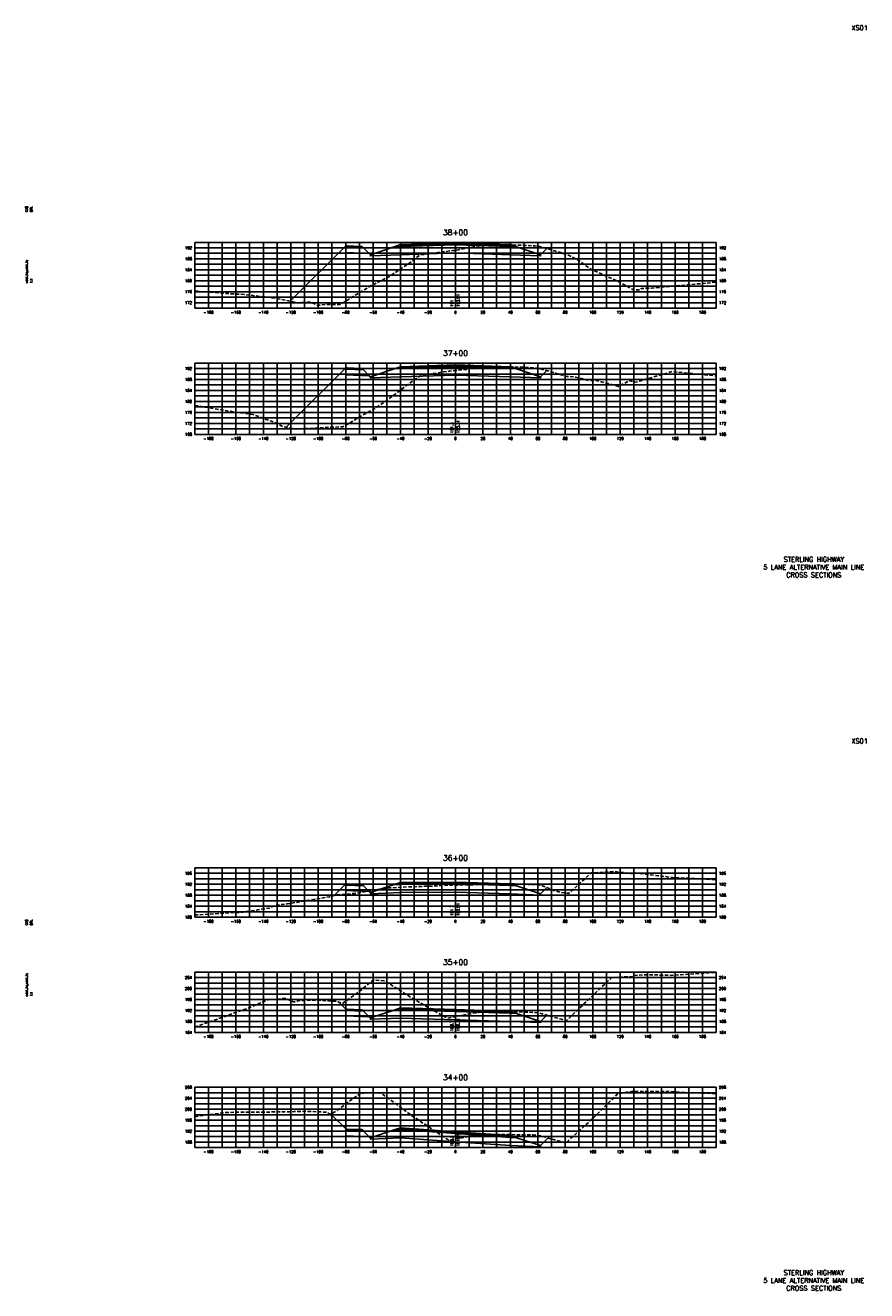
# Model space of a CAD drawing. Extents: x 37 to 10140, y -1968 to 9206.
# Tile 65 of 105: x 37 to 650, y 6776 to 7698. Entities that reach past the tile are written whole.
import ezdxf
from ezdxf.enums import TextEntityAlignment as Align

# ---------------------------------------------------------------- set-up
doc = ezdxf.new("R2010")
doc.units = 0
doc.header["$LTSCALE"] = 20
doc.header["$MEASUREMENT"] = 0
doc.linetypes.add('HIDDEN_050%', pattern=[0.1875, 0.125, -0.0625])
for name, color, linetype in [('S-AT-TXT175', 6, 'Continuous'), ('S-AT-TXT80', 1, 'Continuous'), ('XDATUM', 3, 'Continuous'), ('XEG', 1, 'HIDDEN_050%'), ('XFG', 2, 'Continuous'), ('XGRID', 251, 'Continuous'), ('XGRIDT', 2, 'Continuous'), ('XREF-BORDER', 7, 'Continuous')]:
    doc.layers.add(name, color=color, linetype=linetype)
doc.styles.add('L100', font='simplex.shx', dxfattribs={"height": 2})
doc.styles.add('L175', font='ROMANSM.shx', dxfattribs={"height": 3.5})
doc.styles.add('L80', font='ROMANSM.shx', dxfattribs={"height": 1.6})

# ---------------------------------------------------------------- blocks, each defined once
blk = doc.blocks.new('03025_00_att1')
at = {"layer": 'S-AT-TXT175', "style": 'L175'}
for tag, p in [('NUM', (32.402, 20.822)), ('LINE1', (30.64, 1.444)), ('LINE2', (30.64, 1.161)), ('LINE3', (30.64, 0.877))]:
    blk.add_attdef(tag, text='', height=0.175, dxfattribs=at).set_placement(p, align=Align.CENTER)
at = {"layer": 'S-AT-TXT80', "style": 'L80'}
for tag, p in [('DESIGNED', (2.094, 14.201)), ('CHECKED', (2.265, 14.201)), ('DRAFTED', (2.436, 14.201)), ('PCTB', (2.094, 11.605)), ('PSCALE', (2.265, 11.605)), ('PVIEW', (2.436, 11.605))]:
    blk.add_attdef(tag, p, '', height=0.08, rotation=90, dxfattribs=at)

msp = doc.modelspace()

# ---------------------------------------------------------------- linework, layer by layer
at = {"layer": 'XDATUM', "flags": 128}
for points in [[(229.54, 7497.02), (270, 7537.48), (270, 7532.48), (287.21, 7531.79), (288, 7531), (288, 7530.11), (310, 7530.99), (350, 7532.27), (390, 7530.99), (412, 7530.11), (412, 7531), (416.53, 7535.53)], [(226.73, 7405.21), (270, 7448.48), (270, 7443.48), (287.21, 7442.79), (288, 7442), (288, 7441.11), (310, 7441.99), (350, 7443.27), (390, 7441.99), (412, 7441.11), (412, 7442), (416.44, 7446.44)], [(261.29, 7063.68), (270, 7072.4), (270, 7067.4), (287.21, 7066.71), (288, 7065.92), (288, 7065.03), (310, 7065.91), (350, 7066.27), (390, 7064.99), (412, 7064.11), (412, 7065), (416.57, 7069.57)], [(264.99, 6986.01), (270, 6981), (270, 6976), (287.21, 6975.31), (288, 6974.52), (288, 6973.63), (310, 6974.51), (350, 6973.27), (390, 6971.99), (412, 6971.11), (412, 6972), (416.57, 6976.57)], [(259.05, 6904.55), (270, 6893.6), (270, 6888.6), (287.21, 6887.91), (288, 6887.12), (288, 6886.23), (310, 6887.11), (350, 6884.27), (390, 6881.44), (412, 6880.56), (412, 6881.44), (417.59, 6887.04)]]:
    msp.add_lwpolyline(points, dxfattribs=at)
at = {"layer": 'XEG', "flags": 128}
for points in [[(160, 7504.49), (186.62, 7502.48), (195.82, 7501.99), (219.15, 7499.24), (234.45, 7495.97), (244.34, 7496.36), (249.47, 7494.09), (256.62, 7494.78), (266, 7494.68), (288.67, 7508.45), (301.4, 7514.9), (315.7, 7524.38), (324.21, 7530.82), (343.1, 7533.36), (348.46, 7534.01), (350, 7534.22), (352.14, 7534.52), (361.52, 7536.53), (365.46, 7537.29), (366.9, 7537.51), (369, 7537.57), (374.6, 7537.69), (377.94, 7537.79), (386.6, 7538.07), (395.37, 7537.97), (398.85, 7537.86), (401.09, 7537.76), (406.53, 7537.48), (407.82, 7537.34), (410.96, 7537.07), (417.09, 7535.38), (432.32, 7530.62), (439.58, 7526.84), (449.15, 7520.16), (469.09, 7511.25), (480.15, 7505.12), (482.77, 7505.35), (485.03, 7505.51), (485.4, 7506.38), (492.87, 7506.67), (540, 7510.9)], [(160, 7421.12), (185.37, 7416.89), (202.47, 7414.53), (214.69, 7409.88), (217.97, 7408.92), (223.97, 7405.78), (232.87, 7403.93), (248, 7404.57), (258.63, 7405.24), (267.91, 7405.47), (283.49, 7414.61), (290.75, 7418.53), (299.19, 7424.19), (313.02, 7434.56), (324.4, 7442.76), (339.9, 7445.36), (345.32, 7446.02), (350, 7446.54), (357.69, 7447.39), (360.83, 7447.99), (365.66, 7448.63), (366.85, 7448.85), (368.37, 7448.85), (374.49, 7449.03), (377.03, 7449.1), (386.5, 7449.33), (395.96, 7449.06), (398.68, 7448.97), (401.74, 7448.79), (406.64, 7448.52), (409.06, 7448.16), (411.92, 7447.67), (425.74, 7443.9), (431.11, 7442.16), (432.1, 7442.31), (437.57, 7441.72), (446.87, 7439.38), (453.06, 7439.22), (468.9, 7434.89), (471.17, 7436.13), (476.66, 7439.25), (481.32, 7437.95), (507.64, 7445.73), (540, 7442.61)], [(160, 7049.69), (167.44, 7049.96), (195.2, 7051.72), (214.49, 7054.66), (217.05, 7055.93), (218.95, 7056.68), (227.44, 7057.69), (236.76, 7059.27), (247.7, 7061.16), (258.12, 7062.77), (263.06, 7064.2), (277.51, 7065.4), (287.74, 7067.34), (298.81, 7069.2), (314.98, 7070.1), (318.06, 7070.14), (326.53, 7070.5), (336.36, 7070.86), (337.51, 7070.98), (338.51, 7071.13), (350, 7071.35), (352.97, 7071.41), (359.47, 7071.58), (366.65, 7071.75), (372.46, 7071.95), (374.33, 7072.02), (383.23, 7072.29), (386.45, 7072.4), (397.27, 7072.12), (398.6, 7072.1), (403.19, 7071.95), (406.33, 7071.83), (408.66, 7071.7), (412.11, 7071.24), (413.21, 7070.87), (421.75, 7067.56), (425.92, 7066.13), (432.01, 7065.42), (432.6, 7065.37), (447.05, 7078.65), (448.88, 7080.26), (459.05, 7080.89), (465.84, 7081.39), (467.49, 7081.1), (480.41, 7079.46), (481.06, 7080.32), (509.42, 7076.78), (523.48, 7076.24), (534.86, 7075.62), (540, 7075.09)], [(160, 6967.9), (183.29, 6976.19), (197.82, 6981.31), (199.41, 6982.02), (201.68, 6982.76), (213.69, 6987.93), (215.96, 6988.07), (226.31, 6988.8), (229.55, 6987.34), (231.7, 6986.27), (233.3, 6986.42), (234.26, 6986.52), (235.14, 6987.04), (235.7, 6987.2), (241.11, 6987.25), (249.38, 6987.62), (255.53, 6987.14), (263.8, 6986.63), (264.43, 6986.34), (265.5, 6985.71), (266.4, 6985.42), (267.54, 6985.06), (279.87, 6993.71), (289.97, 7002.11), (298.24, 7001.66), (298.31, 7001.67), (298.33, 7001.67), (298.41, 7001.62), (319.45, 6988.32), (319.5, 6988.29), (344.04, 6974.32), (350, 6975.48), (360.11, 6977.45), (361.02, 6977.64), (361.38, 6977.69), (366.56, 6978.59), (367, 6978.62), (373.7, 6978.97), (374.48, 6978.99), (386.33, 6979.3), (387.28, 6979.27), (398.35, 6978.97), (399, 6978.94), (406.43, 6978.59), (406.84, 6978.57), (410.9, 6978.17), (429.76, 6972.87), (430.81, 6972.59), (446.29, 6987.25), (447.98, 6989.01), (462.31, 7002.51), (463.85, 7004.07), (478.55, 7004.64), (479.94, 7005), (480.14, 7005.61), (488.46, 7006.1), (507.65, 7005.61), (539.32, 7007.79), (540, 7007.71)], [(160, 6902.43), (163.05, 6902.99), (183.14, 6905.72), (197.65, 6905.81), (200.25, 6905.82), (210, 6905.93), (212.15, 6905.94), (215.49, 6905.98), (228.01, 6906.14), (232.5, 6906.24), (241.45, 6906.49), (244.58, 6906.34), (255.65, 6905.89), (255.99, 6905.7), (257.32, 6905.07), (257.69, 6904.91), (259.57, 6904.41), (263.42, 6907.04), (280.72, 6919.55), (283.29, 6919.76), (289.15, 6920.17), (292.59, 6920.01), (294.71, 6919.83), (295.33, 6919.86), (298.05, 6917.98), (319.53, 6902.47), (343.46, 6886.49), (345.12, 6885.44), (345.97, 6885.63), (350, 6886.34), (360.58, 6888.2), (366.17, 6889.17), (366.68, 6889.24), (373.07, 6889.34), (373.62, 6889.37), (385.47, 6889.6), (386.29, 6889.62), (387.06, 6889.6), (397.98, 6889.3), (405.78, 6889.23), (406.29, 6889.22), (410.61, 6888.94), (410.88, 6888.92), (412.18, 6888.57), (430.52, 6883.37), (432.08, 6884.99), (449.82, 6901.07), (452.49, 6903.79), (468.1, 6919.11), (470.67, 6919.83), (471.41, 6919.94), (478.31, 6921), (491.29, 6921.01), (504.3, 6921.04), (518.1, 6920.13), (540, 6919.35)]]:
    msp.add_lwpolyline(points, dxfattribs=at)
at = {"layer": 'XFG', "flags": 128}
for points in [[(270, 7537.48), (270, 7537.48), (229.54, 7497.02)], [(270, 7537.48), (270, 7536.48), (283.04, 7535.96), (282, 7537), (281, 7537.04), (281, 7536.7), (271, 7537.1), (271, 7537.44), (270, 7537.48)], [(271, 7537.44), (271, 7537.1), (281, 7536.7), (281, 7537.04), (271, 7537.44)], [(350, 7538.27), (310, 7536.99), (305.43, 7536.81), (288, 7531), (288, 7530.11), (310, 7530.99), (350, 7532.27)], [(350, 7538.61), (310, 7537.33), (310, 7538.33), (305.43, 7536.81), (310, 7536.99), (350, 7538.27)], [(350, 7539.61), (310, 7538.33), (310, 7537.99), (350, 7539.27)], [(350, 7539.27), (310, 7537.99), (310, 7537.33), (350, 7538.61)], [(350, 7539.61), (390, 7538.33), (390, 7537.99), (350, 7539.27)], [(350, 7539.27), (390, 7537.99), (390, 7537.33), (350, 7538.61)], [(350, 7538.61), (390, 7537.33), (390, 7538.33), (394.57, 7536.81), (390, 7536.99), (350, 7538.27)], [(350, 7538.27), (390, 7536.99), (394.57, 7536.81), (412, 7531), (412, 7530.11), (390, 7530.99), (350, 7532.27)], [(270, 7536.48), (270, 7532.48), (287.21, 7531.79), (283.04, 7535.96), (270, 7536.48)], [(288, 7531), (287.21, 7531.79)], [(412, 7531), (412, 7531), (416.53, 7535.53)], [(270, 7448.48), (270, 7448.48), (226.73, 7405.21)], [(270, 7448.48), (270, 7447.48), (283.04, 7446.96), (282, 7448), (281, 7448.04), (281, 7447.7), (271, 7448.1), (271, 7448.44), (270, 7448.48)], [(270, 7447.48), (270, 7443.48), (287.21, 7442.79), (283.04, 7446.96), (270, 7447.48)], [(271, 7448.44), (271, 7448.1), (281, 7447.7), (281, 7448.04), (271, 7448.44)], [(350, 7449.27), (310, 7447.99), (305.43, 7447.81), (288, 7442), (288, 7441.11), (310, 7441.99), (350, 7443.27)], [(350, 7449.61), (310, 7448.33), (310, 7449.33), (305.43, 7447.81), (310, 7447.99), (350, 7449.27)], [(350, 7450.61), (310, 7449.33), (310, 7448.99), (350, 7450.27)], [(350, 7450.27), (310, 7448.99), (310, 7448.33), (350, 7449.61)], [(350, 7450.61), (390, 7449.33), (390, 7448.99), (350, 7450.27)], [(350, 7450.27), (390, 7448.99), (390, 7448.33), (350, 7449.61)], [(350, 7449.61), (390, 7448.33), (390, 7449.33), (394.57, 7447.81), (390, 7447.99), (350, 7449.27)], [(350, 7449.27), (390, 7447.99), (394.57, 7447.81), (412, 7442), (412, 7441.11), (390, 7441.99), (350, 7443.27)], [(412, 7442), (412, 7442), (416.44, 7446.44)], [(288, 7442), (287.21, 7442.79)], [(270, 7072.4), (270, 7072.4), (261.29, 7063.68)], [(270, 7072.4), (270, 7071.4), (283.04, 7070.87), (282, 7071.92), (281, 7071.96), (281, 7071.62), (271, 7072.02), (271, 7072.36), (270, 7072.4)], [(270, 7071.4), (270, 7067.4), (287.21, 7066.71), (283.04, 7070.87), (270, 7071.4)], [(271, 7072.36), (271, 7072.02), (281, 7071.62), (281, 7071.96), (271, 7072.36)], [(288, 7065.92), (287.21, 7066.71)], [(350, 7072.27), (310, 7071.91), (305.43, 7071.73), (288, 7065.92), (288, 7065.03), (310, 7065.91), (350, 7066.27)], [(350, 7072.61), (310, 7072.25), (310, 7073.25), (305.43, 7071.73), (310, 7071.91), (350, 7072.27)], [(350, 7073.61), (310, 7073.25), (310, 7072.91), (350, 7073.27)], [(350, 7073.27), (310, 7072.91), (310, 7072.25), (350, 7072.61)], [(350, 7073.61), (390, 7072.33), (390, 7071.99), (350, 7073.27)], [(350, 7073.27), (390, 7071.99), (390, 7071.33), (350, 7072.61)], [(350, 7072.61), (390, 7071.33), (390, 7072.33), (394.57, 7070.81), (390, 7070.99), (350, 7072.27)], [(350, 7072.27), (390, 7070.99), (394.57, 7070.81), (412, 7065), (412, 7064.11), (390, 7064.99), (350, 7066.27)], [(412, 7065), (412, 7065), (416.57, 7069.57)], [(270, 6981), (270, 6981), (264.99, 6986.01)], [(270, 6981), (270, 6980), (283.04, 6979.47), (282, 6980.52), (281, 6980.56), (281, 6980.22), (271, 6980.62), (271, 6980.96), (270, 6981)], [(270, 6980), (270, 6976), (287.21, 6975.31), (283.04, 6979.47), (270, 6980)], [(271, 6980.96), (271, 6980.62), (281, 6980.22), (281, 6980.56), (271, 6980.96)], [(288, 6974.52), (287.21, 6975.31)], [(350, 6979.27), (310, 6980.51), (305.43, 6980.33), (288, 6974.52), (288, 6973.63), (310, 6974.51), (350, 6973.27)], [(350, 6979.61), (310, 6980.85), (310, 6981.85), (305.43, 6980.33), (310, 6980.51), (350, 6979.27)], [(350, 6980.61), (310, 6981.85), (310, 6981.51), (350, 6980.27)], [(350, 6980.27), (310, 6981.51), (310, 6980.85), (350, 6979.61)], [(350, 6980.61), (390, 6979.33), (390, 6978.99), (350, 6980.27)], [(350, 6980.27), (390, 6978.99), (390, 6978.33), (350, 6979.61)], [(350, 6979.61), (390, 6978.33), (390, 6979.33), (394.57, 6977.81), (390, 6977.99), (350, 6979.27)], [(350, 6979.27), (390, 6977.99), (394.57, 6977.81), (412, 6972), (412, 6971.11), (390, 6971.99), (350, 6973.27)], [(412, 6972), (412, 6972), (416.57, 6976.57)], [(270, 6893.6), (270, 6893.6), (259.05, 6904.55)], [(270, 6893.6), (270, 6892.6), (283.04, 6892.07), (282, 6893.12), (281, 6893.16), (281, 6892.82), (271, 6893.22), (271, 6893.56), (270, 6893.6)], [(270, 6892.6), (270, 6888.6), (287.21, 6887.91), (283.04, 6892.07), (270, 6892.6)], [(271, 6893.56), (271, 6893.22), (281, 6892.82), (281, 6893.16), (271, 6893.56)], [(350, 6890.27), (310, 6893.11), (305.43, 6892.93), (288, 6887.12), (288, 6886.23), (310, 6887.11), (350, 6884.27)], [(350, 6890.61), (310, 6893.45), (310, 6894.45), (305.43, 6892.93), (310, 6893.11), (350, 6890.27)], [(350, 6891.61), (310, 6894.45), (310, 6894.11), (350, 6891.27)], [(350, 6891.27), (310, 6894.11), (310, 6893.45), (350, 6890.61)], [(350, 6891.61), (390, 6888.78), (390, 6888.44), (350, 6891.27)], [(350, 6891.27), (390, 6888.44), (390, 6887.78), (350, 6890.61)], [(288, 6887.12), (287.21, 6887.91)], [(350, 6890.61), (390, 6887.78), (390, 6888.78), (394.57, 6887.25), (390, 6887.44), (350, 6890.27)], [(350, 6890.27), (390, 6887.44), (394.57, 6887.25), (412, 6881.44), (412, 6880.56), (390, 6881.44), (350, 6884.27)], [(412, 6881.44), (412, 6881.44), (417.59, 6887.04)]]:
    msp.add_lwpolyline(points, dxfattribs=at)
at = {"layer": 'XGRID'}
for p, q in [((160, 7492), (160, 7540)), ((160, 7540), (540, 7540)), ((170, 7492), (170, 7540)), ((180, 7492), (180, 7540)), ((190, 7492), (190, 7540)), ((200, 7492), (200, 7540)), ((210, 7492), (210, 7540)), ((220, 7492), (220, 7540)), ((230, 7492), (230, 7540)), ((240, 7492), (240, 7540)), ((250, 7492), (250, 7540)), ((260, 7492), (260, 7540)), ((270, 7492), (270, 7540)), ((280, 7492), (280, 7540)), ((290, 7492), (290, 7540)), ((300, 7492), (300, 7540)), ((310, 7492), (310, 7540)), ((320, 7492), (320, 7540)), ((330, 7492), (330, 7540)), ((340, 7492), (340, 7540)), ((350, 7492), (350, 7540)), ((360, 7492), (360, 7540)), ((370, 7492), (370, 7540)), ((380, 7492), (380, 7540)), ((390, 7492), (390, 7540)), ((400, 7492), (400, 7540)), ((410, 7492), (410, 7540)), ((420, 7492), (420, 7540)), ((430, 7492), (430, 7540)), ((440, 7492), (440, 7540)), ((450, 7492), (450, 7540)), ((460, 7492), (460, 7540)), ((470, 7492), (470, 7540)), ((480, 7492), (480, 7540)), ((490, 7492), (490, 7540)), ((500, 7492), (500, 7540)), ((510, 7492), (510, 7540)), ((520, 7492), (520, 7540)), ((530, 7492), (530, 7540)), ((540, 7492), (540, 7540)), ((160, 7536), (540, 7536)), ((160, 7532), (540, 7532)), ((160, 7528), (540, 7528)), ((160, 7524), (540, 7524)), ((160, 7520), (540, 7520)), ((160, 7516), (540, 7516)), ((160, 7512), (540, 7512)), ((160, 7508), (540, 7508)), ((160, 7504), (540, 7504)), ((160, 7500), (540, 7500)), ((160, 7496), (540, 7496)), ((160, 7492), (540, 7492)), ((160, 7400), (160, 7452)), ((160, 7452), (540, 7452)), ((160, 7448), (540, 7448)), ((170, 7400), (170, 7452)), ((180, 7400), (180, 7452)), ((190, 7400), (190, 7452)), ((200, 7400), (200, 7452)), ((210, 7400), (210, 7452)), ((220, 7400), (220, 7452)), ((230, 7400), (230, 7452)), ((240, 7400), (240, 7452)), ((250, 7400), (250, 7452)), ((260, 7400), (260, 7452)), ((270, 7400), (270, 7452)), ((280, 7400), (280, 7452)), ((290, 7400), (290, 7452)), ((300, 7400), (300, 7452)), ((310, 7400), (310, 7452)), ((320, 7400), (320, 7452)), ((330, 7400), (330, 7452)), ((340, 7400), (340, 7452)), ((350, 7400), (350, 7452)), ((360, 7400), (360, 7452)), ((370, 7400), (370, 7452)), ((380, 7400), (380, 7452)), ((390, 7400), (390, 7452)), ((400, 7400), (400, 7452)), ((410, 7400), (410, 7452)), ((420, 7400), (420, 7452)), ((430, 7400), (430, 7452)), ((440, 7400), (440, 7452)), ((450, 7400), (450, 7452)), ((460, 7400), (460, 7452)), ((470, 7400), (470, 7452)), ((480, 7400), (480, 7452)), ((490, 7400), (490, 7452)), ((500, 7400), (500, 7452)), ((510, 7400), (510, 7452)), ((520, 7400), (520, 7452)), ((530, 7400), (530, 7452)), ((540, 7400), (540, 7452)), ((160, 7444), (540, 7444)), ((160, 7440), (540, 7440)), ((160, 7436), (540, 7436)), ((160, 7432), (540, 7432)), ((160, 7428), (540, 7428)), ((160, 7424), (540, 7424)), ((160, 7420), (540, 7420)), ((160, 7416), (540, 7416)), ((160, 7412), (540, 7412)), ((160, 7408), (540, 7408)), ((160, 7404), (540, 7404)), ((160, 7400), (540, 7400)), ((160, 7048), (160, 7084)), ((160, 7084), (540, 7084)), ((160, 7080), (540, 7080)), ((160, 7076), (540, 7076)), ((170, 7048), (170, 7084)), ((180, 7048), (180, 7084)), ((190, 7048), (190, 7084)), ((200, 7048), (200, 7084)), ((210, 7048), (210, 7084)), ((220, 7048), (220, 7084)), ((230, 7048), (230, 7084)), ((240, 7048), (240, 7084)), ((250, 7048), (250, 7084)), ((260, 7048), (260, 7084)), ((270, 7048), (270, 7084)), ((280, 7048), (280, 7084)), ((290, 7048), (290, 7084)), ((300, 7048), (300, 7084)), ((310, 7048), (310, 7084)), ((320, 7048), (320, 7084)), ((330, 7048), (330, 7084)), ((340, 7048), (340, 7084)), ((350, 7048), (350, 7084)), ((360, 7048), (360, 7084)), ((370, 7048), (370, 7084)), ((380, 7048), (380, 7084)), ((390, 7048), (390, 7084)), ((400, 7048), (400, 7084)), ((410, 7048), (410, 7084)), ((420, 7048), (420, 7084)), ((430, 7048), (430, 7084)), ((440, 7048), (440, 7084)), ((450, 7048), (450, 7084)), ((460, 7048), (460, 7084)), ((470, 7048), (470, 7084)), ((480, 7048), (480, 7084)), ((490, 7048), (490, 7084)), ((500, 7048), (500, 7084)), ((510, 7048), (510, 7084)), ((520, 7048), (520, 7084)), ((530, 7048), (530, 7084)), ((540, 7048), (540, 7084)), ((160, 7072), (540, 7072)), ((160, 7068), (540, 7068)), ((160, 7064), (540, 7064)), ((160, 7060), (540, 7060)), ((160, 7056), (540, 7056)), ((160, 7052), (540, 7052)), ((160, 7048), (540, 7048)), ((160, 6964), (160, 7008)), ((160, 7008), (540, 7008)), ((160, 7004), (540, 7004)), ((170, 6964), (170, 7008)), ((180, 6964), (180, 7008)), ((190, 6964), (190, 7008)), ((200, 6964), (200, 7008)), ((210, 6964), (210, 7008)), ((220, 6964), (220, 7008)), ((230, 6964), (230, 7008)), ((240, 6964), (240, 7008)), ((250, 6964), (250, 7008)), ((260, 6964), (260, 7008)), ((270, 6964), (270, 7008)), ((280, 6964), (280, 7008)), ((290, 6964), (290, 7008)), ((300, 6964), (300, 7008)), ((310, 6964), (310, 7008)), ((320, 6964), (320, 7008)), ((330, 6964), (330, 7008)), ((340, 6964), (340, 7008)), ((350, 6964), (350, 7008)), ((360, 6964), (360, 7008)), ((370, 6964), (370, 7008)), ((380, 6964), (380, 7008)), ((390, 6964), (390, 7008)), ((400, 6964), (400, 7008)), ((410, 6964), (410, 7008)), ((420, 6964), (420, 7008)), ((430, 6964), (430, 7008)), ((440, 6964), (440, 7008)), ((450, 6964), (450, 7008)), ((460, 6964), (460, 7008)), ((470, 6964), (470, 7008)), ((480, 6964), (480, 7008)), ((490, 6964), (490, 7008)), ((500, 6964), (500, 7008)), ((510, 6964), (510, 7008)), ((520, 6964), (520, 7008)), ((530, 6964), (530, 7008)), ((540, 6964), (540, 7008)), ((160, 7000), (540, 7000)), ((160, 6996), (540, 6996)), ((160, 6992), (540, 6992)), ((160, 6988), (540, 6988)), ((160, 6984), (540, 6984)), ((160, 6980), (540, 6980)), ((160, 6976), (540, 6976)), ((160, 6972), (540, 6972)), ((160, 6968), (540, 6968)), ((160, 6964), (540, 6964)), ((160, 6880), (160, 6924)), ((160, 6924), (540, 6924)), ((160, 6920), (540, 6920)), ((170, 6880), (170, 6924)), ((180, 6880), (180, 6924)), ((190, 6880), (190, 6924)), ((200, 6880), (200, 6924)), ((210, 6880), (210, 6924)), ((220, 6880), (220, 6924)), ((230, 6880), (230, 6924)), ((240, 6880), (240, 6924)), ((250, 6880), (250, 6924)), ((260, 6880), (260, 6924)), ((270, 6880), (270, 6924)), ((280, 6880), (280, 6924)), ((290, 6880), (290, 6924)), ((300, 6880), (300, 6924)), ((310, 6880), (310, 6924)), ((320, 6880), (320, 6924)), ((330, 6880), (330, 6924)), ((340, 6880), (340, 6924)), ((350, 6880), (350, 6924)), ((360, 6880), (360, 6924)), ((370, 6880), (370, 6924)), ((380, 6880), (380, 6924)), ((390, 6880), (390, 6924)), ((400, 6880), (400, 6924)), ((410, 6880), (410, 6924)), ((420, 6880), (420, 6924)), ((430, 6880), (430, 6924)), ((440, 6880), (440, 6924)), ((450, 6880), (450, 6924)), ((460, 6880), (460, 6924)), ((470, 6880), (470, 6924)), ((480, 6880), (480, 6924)), ((490, 6880), (490, 6924)), ((500, 6880), (500, 6924)), ((510, 6880), (510, 6924)), ((520, 6880), (520, 6924)), ((530, 6880), (530, 6924)), ((540, 6880), (540, 6924)), ((160, 6916), (540, 6916)), ((160, 6912), (540, 6912)), ((160, 6908), (540, 6908)), ((160, 6904), (540, 6904)), ((160, 6900), (540, 6900)), ((160, 6896), (540, 6896)), ((160, 6892), (540, 6892)), ((160, 6888), (540, 6888)), ((160, 6884), (540, 6884)), ((160, 6880), (540, 6880))]:
    msp.add_line(p, q, dxfattribs=at)

# ---------------------------------------------------------------- block references
at = {"layer": 'XREF-BORDER'}
ref = msp.add_blockref('03025_00_att1', (-3.55, 7278.23), dxfattribs=dict(at, xscale=20, yscale=20, zscale=20))
ref.add_attrib('LINE1', 'STERLING HIGHWAY', dxfattribs={"layer": 'S-AT-TXT175', "height": 3.5, "style": 'L175'}).set_placement((611.07, 7307.1), align=Align.CENTER)
ref.add_attrib('LINE2', '5 LANE ALTERNATIVE MAIN LINE', dxfattribs={"layer": 'S-AT-TXT175', "height": 3.5, "style": 'L175'}).set_placement((611.07, 7301.44), align=Align.CENTER)
ref.add_attrib('LINE3', 'CROSS SECTIONS', dxfattribs={"layer": 'S-AT-TXT175', "height": 3.5, "style": 'L175'}).set_placement((611.07, 7295.77), align=Align.CENTER)
ref.add_attrib('NUM', 'XS01', dxfattribs={"layer": 'S-AT-TXT175', "height": 3.5, "style": 'L175'}).set_placement((644.49, 7694.66), align=Align.CENTER)
ref.add_attrib('DESIGNED', 'CAB', (38.34, 7562.25), dxfattribs={"layer": 'S-AT-TXT80', "height": 1.6, "rotation": 90, "style": 'L80'})
ref.add_attrib('CHECKED', 'DRL', (41.75, 7562.25), dxfattribs={"layer": 'S-AT-TXT80', "height": 1.6, "rotation": 90, "style": 'L80'})
ref.add_attrib('PCTB', 'adot_hs,adot_fs', (38.34, 7510.32), dxfattribs={"layer": 'S-AT-TXT80', "height": 1.6, "rotation": 90, "style": 'L80'})
ref.add_attrib('PSCALE', '1:1', (41.75, 7510.32), dxfattribs={"layer": 'S-AT-TXT80', "height": 1.6, "rotation": 90, "style": 'L80'})
ref = msp.add_blockref('03025_00_att1', (-3.55, 6758.23), dxfattribs=dict(at, xscale=20, yscale=20, zscale=20))
ref.add_attrib('LINE1', 'STERLING HIGHWAY', dxfattribs={"layer": 'S-AT-TXT175', "height": 3.5, "style": 'L175'}).set_placement((611.07, 6787.1), align=Align.CENTER)
ref.add_attrib('LINE2', '5 LANE ALTERNATIVE MAIN LINE', dxfattribs={"layer": 'S-AT-TXT175', "height": 3.5, "style": 'L175'}).set_placement((611.07, 6781.44), align=Align.CENTER)
ref.add_attrib('LINE3', 'CROSS SECTIONS', dxfattribs={"layer": 'S-AT-TXT175', "height": 3.5, "style": 'L175'}).set_placement((611.07, 6775.77), align=Align.CENTER)
ref.add_attrib('NUM', 'XS01', dxfattribs={"layer": 'S-AT-TXT175', "height": 3.5, "style": 'L175'}).set_placement((644.49, 7174.66), align=Align.CENTER)
ref.add_attrib('DESIGNED', 'CAB', (38.34, 7042.25), dxfattribs={"layer": 'S-AT-TXT80', "height": 1.6, "rotation": 90, "style": 'L80'})
ref.add_attrib('CHECKED', 'DRL', (41.75, 7042.25), dxfattribs={"layer": 'S-AT-TXT80', "height": 1.6, "rotation": 90, "style": 'L80'})
ref.add_attrib('PCTB', 'adot_hs,adot_fs', (38.34, 6990.32), dxfattribs={"layer": 'S-AT-TXT80', "height": 1.6, "rotation": 90, "style": 'L80'})
ref.add_attrib('PSCALE', '1:1', (41.75, 6990.32), dxfattribs={"layer": 'S-AT-TXT80', "height": 1.6, "rotation": 90, "style": 'L80'})

# ---------------------------------------------------------------- texts
at = {"layer": 'XGRIDT', "style": 'L100'}
for s, p in [('38+00', (350, 7544)), ('37+00', (350, 7456)), ('36+00', (350, 7088)), ('35+00', (350, 7012)), ('34+00', (350, 6928))]:
    msp.add_text(s, height=4, dxfattribs=at).set_placement(p, align=Align.BOTTOM_CENTER)
for s, p in [('192', (158, 7536)), ('188', (158, 7528)), ('184', (158, 7520)), ('180', (158, 7512)), ('176', (158, 7504)), ('172', (158, 7496)), ('192', (158, 7448)), ('188', (158, 7440)), ('184', (158, 7432)), ('180', (158, 7424)), ('176', (158, 7416)), ('172', (158, 7408)), ('168', (158, 7400)), ('196', (158, 7080)), ('192', (158, 7072)), ('188', (158, 7064)), ('184', (158, 7056)), ('180', (158, 7048)), ('204', (158, 7004)), ('200', (158, 6996)), ('196', (158, 6988)), ('192', (158, 6980)), ('188', (158, 6972)), ('184', (158, 6964)), ('208', (158, 6924)), ('204', (158, 6916)), ('200', (158, 6908)), ('196', (158, 6900)), ('192', (158, 6892)), ('188', (158, 6884))]:
    msp.add_text(s, height=2, dxfattribs=at).set_placement(p, align=Align.MIDDLE_RIGHT)
for s, p in [('192', (542, 7536)), ('188', (542, 7528)), ('184', (542, 7520)), ('180', (542, 7512)), ('176', (542, 7504)), ('172', (542, 7496)), ('192', (542, 7448)), ('188', (542, 7440)), ('184', (542, 7432)), ('180', (542, 7424)), ('176', (542, 7416)), ('172', (542, 7408)), ('168', (542, 7400)), ('196', (542, 7080)), ('192', (542, 7072)), ('188', (542, 7064)), ('184', (542, 7056)), ('180', (542, 7048)), ('204', (542, 7004)), ('200', (542, 6996)), ('196', (542, 6988)), ('192', (542, 6980)), ('188', (542, 6972)), ('184', (542, 6964)), ('208', (542, 6924)), ('204', (542, 6916)), ('200', (542, 6908)), ('196', (542, 6900)), ('192', (542, 6892)), ('188', (542, 6884))]:
    msp.add_text(s, height=2, dxfattribs=at).set_placement(p, align=Align.MIDDLE_LEFT)
for s, p in [('193.81', (351, 7493)), ('193.31', (351, 7401)), ('192.81', (351, 7049)), ('192.31', (351, 6965)), ('191.81', (351, 6881))]:
    msp.add_text(s, height=2, rotation=90, dxfattribs=at).set_placement(p, align=Align.TOP_LEFT)
for s, p in [('191.1', (349, 7493)), ('191.3', (349, 7401)), ('191.7', (349, 7049)), ('189.7', (349, 6965)), ('189.2', (349, 6881))]:
    msp.add_text(s, height=2, rotation=90, dxfattribs=at).set_placement(p, align=Align.BOTTOM_LEFT)
for s, p in [('-180', (170, 7490)), ('-160', (190, 7490)), ('-140', (210, 7490)), ('-120', (230, 7490)), ('-100', (250, 7490)), ('-80', (270, 7490)), ('-60', (290, 7490)), ('-40', (310, 7490)), ('-20', (330, 7490)), ('0', (350, 7490)), ('20', (370, 7490)), ('40', (390, 7490)), ('60', (410, 7490)), ('80', (430, 7490)), ('100', (450, 7490)), ('120', (470, 7490)), ('140', (490, 7490)), ('160', (510, 7490)), ('180', (530, 7490)), ('-180', (170, 7398)), ('-160', (190, 7398)), ('-140', (210, 7398)), ('-120', (230, 7398)), ('-100', (250, 7398)), ('-80', (270, 7398)), ('-60', (290, 7398)), ('-40', (310, 7398)), ('-20', (330, 7398)), ('0', (350, 7398)), ('20', (370, 7398)), ('40', (390, 7398)), ('60', (410, 7398)), ('80', (430, 7398)), ('100', (450, 7398)), ('120', (470, 7398)), ('140', (490, 7398)), ('160', (510, 7398)), ('180', (530, 7398)), ('-180', (170, 7046)), ('-160', (190, 7046)), ('-140', (210, 7046)), ('-120', (230, 7046)), ('-100', (250, 7046)), ('-80', (270, 7046)), ('-60', (290, 7046)), ('-40', (310, 7046)), ('-20', (330, 7046)), ('0', (350, 7046)), ('20', (370, 7046)), ('40', (390, 7046)), ('60', (410, 7046)), ('80', (430, 7046)), ('100', (450, 7046)), ('120', (470, 7046)), ('140', (490, 7046)), ('160', (510, 7046)), ('180', (530, 7046)), ('-180', (170, 6962)), ('-160', (190, 6962)), ('-140', (210, 6962)), ('-120', (230, 6962)), ('-100', (250, 6962)), ('-80', (270, 6962)), ('-60', (290, 6962)), ('-40', (310, 6962)), ('-20', (330, 6962)), ('0', (350, 6962)), ('20', (370, 6962)), ('40', (390, 6962)), ('60', (410, 6962)), ('80', (430, 6962)), ('100', (450, 6962)), ('120', (470, 6962)), ('140', (490, 6962)), ('160', (510, 6962)), ('180', (530, 6962)), ('-180', (170, 6878)), ('-160', (190, 6878)), ('-140', (210, 6878)), ('-120', (230, 6878)), ('-100', (250, 6878)), ('-80', (270, 6878)), ('-60', (290, 6878)), ('-40', (310, 6878)), ('-20', (330, 6878)), ('0', (350, 6878)), ('20', (370, 6878)), ('40', (390, 6878)), ('60', (410, 6878)), ('80', (430, 6878)), ('100', (450, 6878)), ('120', (470, 6878)), ('140', (490, 6878)), ('160', (510, 6878)), ('180', (530, 6878))]:
    msp.add_text(s, height=2, dxfattribs=at).set_placement(p, align=Align.TOP_CENTER)

doc.saveas('drawing.dxf')
